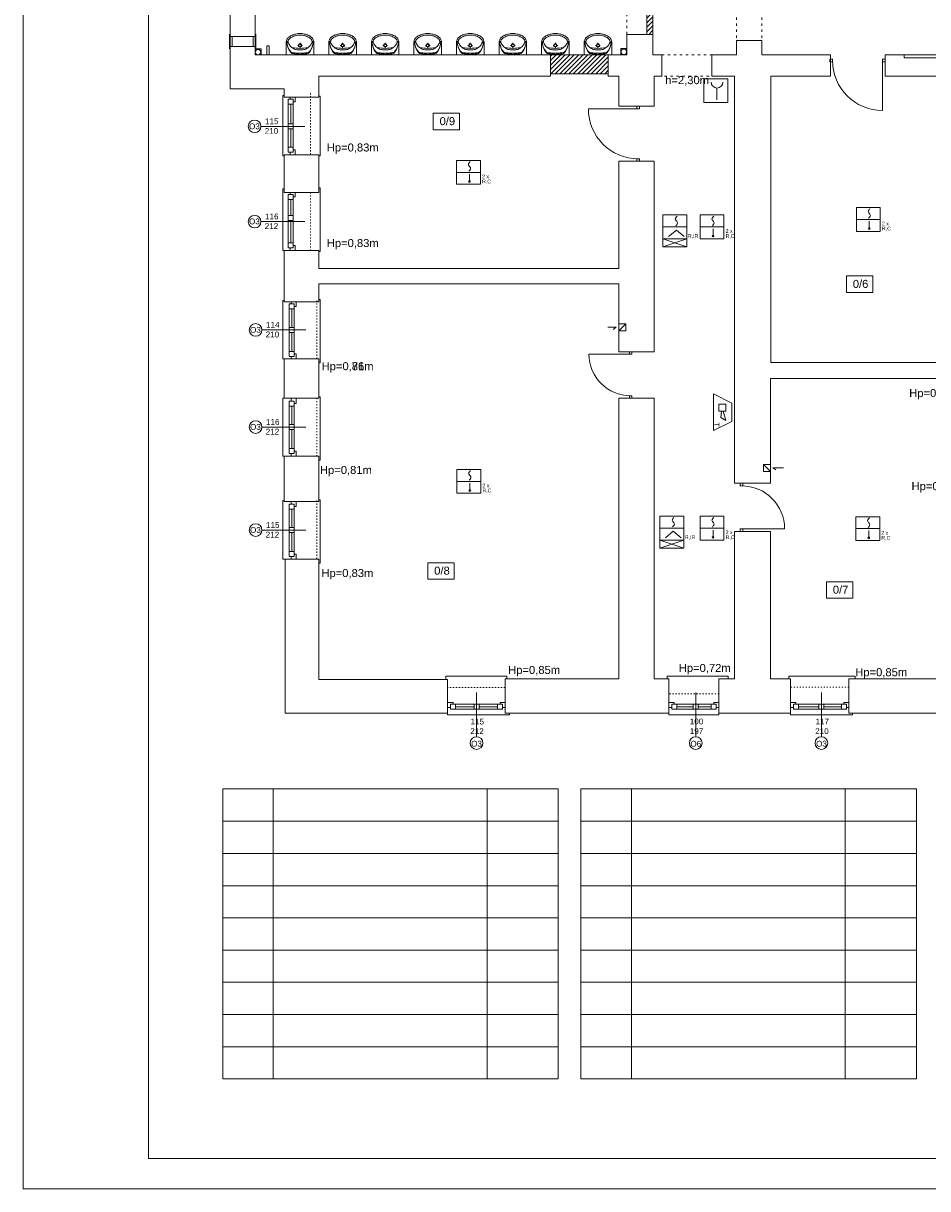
# Model space of a CAD drawing. Header units: centimetres. Extents: x 74437 to 92332, y -37016 to -3432.
# Tile 4 of 68: x 74456 to 76262, y -32452 to -30123. Entities that reach past the tile are written whole.
import ezdxf

# ---------------------------------------------------------------- set-up
doc = ezdxf.new("R2010")
doc.units = ezdxf.units.CM
doc.header["$LTSCALE"] = 0.02
doc.linetypes.add('ACAD_ISO03W100', pattern=[30, 12, -18])
doc.layers.get('0').update_dxf_attribs({"color": 8, "lineweight": 13})
for name, color, linetype, lineweight in [('02_rzuty_podstawowe linie', 8, 'Continuous', 13), ('_pk_tabelka', 7, 'Continuous', 15), ('koncepcja', 8, 'Continuous', 13), ('koncepcja linie przekrojowe', 8, 'Continuous', 13), ('Linia SSP', 7, 'Continuous', 35), ('LINIE PRZEKROJOWE', 8, 'Continuous', 13), ('OPISY', 8, 'Continuous', 13), ('stolarka', 8, 'Continuous', 13), ('WIDOK', 8, 'Continuous', 13), ('WYPOSAZENIE', 8, 'Continuous', 13)]:
    doc.layers.add(name, color=color, linetype=linetype, lineweight=lineweight)
doc.styles.get("Standard").update_dxf_attribs({"font": 'arial.ttf', "height": 12})
pattern_1 = [(45, (-5798.748, -5798.748), (-4.49012806, 4.49012806), [])]

# ---------------------------------------------------------------- blocks, each defined once
blk = doc.blocks.new('*U4')
at = {"layer": 'stolarka', "transparency": 33554684}
blk.add_lwpolyline([(5, 0), (5, 95)], dxfattribs=at)
for points in [[(0, 2.5), (0, -2.5), (5, -2.5), (5, 2.5)], [(100, -2.5), (105, -2.5), (105, 2.5), (100, 2.5)]]:
    blk.add_lwpolyline(points, close=True, dxfattribs=at)
blk.add_arc((5, 0), 95, 0, 90, dxfattribs=at)
blk = doc.blocks.new('*U3')
at = {"layer": 'stolarka', "transparency": 33554684}
blk.add_lwpolyline([(5, 0), (5, 95)], dxfattribs=at)
for points in [[(0, 2.5), (0, -2.5), (5, -2.5), (5, 2.5)], [(100, -2.5), (105, -2.5), (105, 2.5), (100, 2.5)]]:
    blk.add_lwpolyline(points, close=True, dxfattribs=at)
blk.add_arc((5, 0), 95, 0, 90, dxfattribs=at)
blk = doc.blocks.new('*U7')
at = {"layer": 'stolarka', "transparency": 33554684}
blk.add_lwpolyline([(5, 0), (5, 80)], dxfattribs=at)
for points in [[(0, 2.5), (0, -2.5), (5, -2.5), (5, 2.5)], [(85, -2.5), (90, -2.5), (90, 2.5), (85, 2.5)]]:
    blk.add_lwpolyline(points, close=True, dxfattribs=at)
blk.add_arc((5, 0), 80, 0, 90, dxfattribs=at)
blk = doc.blocks.new('umywalka 55')
at = {"layer": 'WYPOSAZENIE'}
for p, q in [((81113.6, -24341.6), (81113.6, -24317.8)), ((81136.4, -24322.5), (81139.4, -24322.5)), ((81141.1, -24320.7), (81141.1, -24317.7)), ((81141.1, -24327.2), (81141.1, -24324.2)), ((81142.8, -24322.5), (81145.7, -24322.5)), ((81168.6, -24341.6), (81168.6, -24317.8))]:
    blk.add_line(p, q, dxfattribs=at)
for points in [[(81118.8, -24306), (81117.6, -24307.1), (81116.5, -24308.4), (81115.6, -24309.7), (81114.8, -24311.2), (81114.2, -24312.8), (81113.8, -24314.4), (81113.6, -24316.1), (81113.6, -24317.8)], [(81119.8, -24309.3), (81119.1, -24310), (81118.5, -24310.8), (81118, -24311.6), (81117.6, -24312.5), (81117.3, -24313.4), (81117, -24314.3), (81116.9, -24315.3), (81117, -24316.3)], [(81122.4, -24303.5), (81122, -24303.8), (81121.5, -24304.1), (81121, -24304.4), (81120.6, -24304.7), (81120.1, -24305), (81119.7, -24305.3), (81119.2, -24305.6), (81118.8, -24306)], [(81133.5, -24302.9), (81131.6, -24303.3), (81129.8, -24303.8), (81128, -24304.4), (81126.2, -24305.2), (81124.5, -24306.1), (81122.9, -24307), (81121.3, -24308.1), (81119.8, -24309.3)], [(81139.1, -24298.9), (81137, -24299.1), (81134.8, -24299.4), (81132.7, -24299.9), (81130.6, -24300.4), (81128.5, -24301), (81126.4, -24301.8), (81124.4, -24302.6), (81122.4, -24303.5)], [(81148.6, -24302.9), (81146.8, -24302.5), (81144.9, -24302.2), (81143, -24302), (81141.1, -24302), (81139.2, -24302), (81137.3, -24302.2), (81135.4, -24302.5), (81133.5, -24302.9)], [(81139.1, -24298.9), (81143, -24298.9)], [(81159.7, -24303.5), (81157.7, -24302.6), (81155.7, -24301.8), (81153.7, -24301), (81151.6, -24300.4), (81149.5, -24299.9), (81147.3, -24299.4), (81145.2, -24299.1), (81143, -24298.9)], [(81162.3, -24309.3), (81160.8, -24308.1), (81159.3, -24307), (81157.6, -24306.1), (81155.9, -24305.2), (81154.1, -24304.4), (81152.3, -24303.8), (81150.5, -24303.3), (81148.6, -24302.9)], [(81163.3, -24306), (81162.9, -24305.6), (81162.5, -24305.3), (81162, -24305), (81161.6, -24304.7), (81161.1, -24304.4), (81160.7, -24304.1), (81160.2, -24303.8), (81159.7, -24303.5)], [(81165.2, -24316.3), (81165.2, -24315.3), (81165.1, -24314.3), (81164.9, -24313.4), (81164.6, -24312.5), (81164.2, -24311.6), (81163.6, -24310.8), (81163, -24310), (81162.3, -24309.3)], [(81168.6, -24317.8), (81168.5, -24316.1), (81168.3, -24314.4), (81167.9, -24312.8), (81167.3, -24311.2), (81166.6, -24309.7), (81165.6, -24308.4), (81164.6, -24307.1), (81163.3, -24306)], [(81115, -24314.1), (81115.1, -24317.2), (81115.4, -24320.3), (81116, -24323.3), (81116.9, -24326.3), (81118, -24329.2), (81119.4, -24332), (81121, -24334.6), (81122.8, -24337.1)], [(81115, -24314.1), (81115.1, -24317), (81115.4, -24319.9), (81116.1, -24322.8), (81116.9, -24325.6), (81118, -24328.2), (81119.4, -24330.8), (81121, -24333.3), (81122.8, -24335.5)], [(81117, -24316.3), (81117.7, -24318.1), (81118.6, -24319.8), (81119.7, -24321.4), (81120.8, -24323), (81122.1, -24324.5), (81123.4, -24325.8), (81124.9, -24327), (81126.5, -24328.2)], [(81122.8, -24335.5), (81123, -24335.8), (81123.3, -24336.1), (81123.7, -24336.4), (81124, -24336.6), (81124.4, -24336.8), (81124.8, -24336.9), (81125.2, -24337), (81125.6, -24337.1)], [(81125.7, -24327.3), (81129.5, -24327.8), (81133.4, -24328.2), (81137.2, -24328.4), (81141.1, -24328.5), (81144.9, -24328.4), (81148.8, -24328.2), (81152.6, -24327.8), (81156.5, -24327.3)], [(81126.5, -24328.2), (81128.1, -24329.1), (81129.9, -24329.9), (81131.7, -24330.6), (81133.5, -24331.1), (81135.4, -24331.5), (81137.3, -24331.7), (81139.2, -24331.8), (81141.1, -24331.7)], [(81141.1, -24331.7), (81143, -24331.8), (81144.9, -24331.7), (81146.8, -24331.5), (81148.6, -24331.1), (81150.5, -24330.6), (81152.3, -24329.9), (81154, -24329.1), (81155.7, -24328.2)], [(81155.7, -24328.2), (81157.2, -24327), (81158.7, -24325.8), (81160.1, -24324.5), (81161.3, -24323), (81162.5, -24321.4), (81163.5, -24319.8), (81164.4, -24318.1), (81165.2, -24316.3)], [(81156.6, -24337.1), (81157, -24337), (81157.3, -24336.9), (81157.7, -24336.8), (81158.1, -24336.6), (81158.4, -24336.4), (81158.8, -24336.1), (81159.1, -24335.9), (81159.4, -24335.6)], [(81159.3, -24337.1), (81161.1, -24334.6), (81162.7, -24332), (81164.1, -24329.2), (81165.2, -24326.3), (81166.1, -24323.4), (81166.7, -24320.3), (81167.1, -24317.2), (81167.2, -24314.1)], [(81159.4, -24335.6), (81161.2, -24333.3), (81162.7, -24330.9), (81164.1, -24328.3), (81165.2, -24325.6), (81166.1, -24322.8), (81166.7, -24319.9), (81167.1, -24317), (81167.2, -24314.1)], [(81122.8, -24337.1), (81123, -24337.4), (81123.3, -24337.7), (81123.6, -24337.9), (81123.9, -24338.1), (81124.3, -24338.3), (81124.6, -24338.5), (81125, -24338.6), (81125.3, -24338.7)], [(81125.3, -24338.7), (81127.3, -24339.1), (81129.2, -24339.5), (81131.2, -24339.8), (81133.2, -24340.1), (81135.1, -24340.2), (81137.1, -24340.4), (81139.1, -24340.4), (81141.1, -24340.5)], [(81125.6, -24337.1), (81127.5, -24337.4), (81129.4, -24337.6), (81131.4, -24337.8), (81133.3, -24337.9), (81135.2, -24338.1), (81137.2, -24338.1), (81139.1, -24338.2), (81141.1, -24338.2)], [(81141, -24338.2), (81143, -24338.2), (81144.9, -24338.2), (81146.9, -24338.1), (81148.8, -24337.9), (81150.8, -24337.8), (81152.7, -24337.6), (81154.6, -24337.4), (81156.6, -24337.1)], [(81141, -24340.5), (81143, -24340.4), (81145, -24340.4), (81147, -24340.3), (81149, -24340.1), (81150.9, -24339.8), (81152.9, -24339.5), (81154.8, -24339.2), (81156.8, -24338.7)], [(81156.8, -24338.7), (81157.2, -24338.6), (81157.5, -24338.5), (81157.9, -24338.3), (81158.2, -24338.2), (81158.5, -24337.9), (81158.8, -24337.7), (81159.1, -24337.4), (81159.3, -24337.1)]]:
    blk.add_lwpolyline(points, dxfattribs=at)
for points in [[(81141.1, -24326.1), (81143.6, -24325.1), (81144.6, -24322.5), (81143.6, -24319.9), (81141.1, -24318.8), (81138.6, -24319.9), (81137.5, -24322.5), (81138.6, -24325.1)], [(81141.1, -24325.1), (81142.9, -24324.3), (81143.6, -24322.5), (81142.9, -24320.6), (81141.1, -24319.9), (81139.3, -24320.6), (81138.5, -24322.5), (81139.3, -24324.3)]]:
    blk.add_lwpolyline(points, close=True, dxfattribs=at)

msp = doc.modelspace()

# ---------------------------------------------------------------- hatches: boundary and pattern name
at = {"layer": 'koncepcja'}
h = msp.add_hatch(dxfattribs=at)
h.set_pattern_fill('ANSI31', color=256, scale=2)
h.set_pattern_definition(pattern_1)
h.paths.add_polyline_path([(75701, -30080.8), (75713, -30080.8), (75713, -30145.5), (75701, -30145.5)])
h.paths.add_polyline_path([(75701, -29888.5), (75713, -29888.5), (75713, -29966.6), (75701, -29966.6)])
h = msp.add_hatch(dxfattribs=at)
h.set_pattern_fill('ANSI31', color=256, scale=2)
h.set_pattern_definition(pattern_1)
h.paths.add_polyline_path([(75508.8, -30186.5), (75624, -30186.5), (75624, -30224.2), (75508.8, -30224.2)])
at = {"layer": 'Linia SSP', "lineweight": 5}
for points in [[(75348.6, -30439.5, 1), (75345.1, -30439.5, 1)], [(75835.1, -30548.5, 1), (75831.6, -30548.5, 1)], [(76147.2, -30533.5, 1), (76143.8, -30533.5, 1)], [(75349.2, -31057, 1), (75345.8, -31057, 1)], [(75835.1, -31150.5, 1), (75831.6, -31150.5, 1)], [(76146.1, -31151.5, 1), (76142.6, -31151.5, 1)]]:
    msp.add_hatch(color=256, dxfattribs=at).paths.add_polyline_path(points)

# ---------------------------------------------------------------- linework, layer by layer
at = {"extrusion": (0, 0, -1)}
for p, q in [((74867.5, -30174.2), (74867.5, -30145.2)), ((74873, -30169.7), (74873, -30149.7)), ((74914.9, -30169.7), (74914.9, -30149.7)), ((74920.4, -30174.2), (74920.4, -30145.2))]:
    msp.add_line(p, q, dxfattribs=at)
for points in [[(74869, -30169.7), (74918.9, -30169.7), (74918.9, -30149.7), (74869, -30149.7)], [(75661, -30173.6), (75649.1, -30173.6), (75649.1, -30186.4), (75661, -30186.5)]]:
    msp.add_lwpolyline(points, close=True)
for points in [[(74930.7, -30186.6), (74930.7, -30186.6), (74930.7, -30174.5), (74918.9, -30174.5)], [(75422.9, -30186.5), (75422.9, -30186.6)], [(74977, -30388), (74974, -30388), (74974, -30267.9), (74977, -30267.9)], [(75046, -30388.2), (75048.9, -30388.2), (75048.9, -30268.7), (75048.9, -30268.7), (75046, -30268.7)], [(74977, -30577.7), (74974, -30577.7), (74974, -30454.2), (74977, -30454.2)], [(75046, -30579.2), (75048.9, -30579.2), (75048.9, -30452.5), (75048.9, -30452.4), (75046, -30452.4)], [(74977, -30794.2), (74974, -30794.2), (74974, -30677.2), (74977, -30677.2)], [(75046, -30802.2), (75048.9, -30802.2), (75048.9, -30675.6), (75048.9, -30675.5), (75046, -30675.5)], [(75623.4, -30730.6), (75640, -30730.6), (75633.6, -30735.4)], [(74977, -30988.2), (74974, -30988.2), (74974, -30872.2), (74977, -30872.2)], [(75046, -30996.2), (75048.9, -30996.2), (75048.9, -30869.6), (75048.9, -30869.5), (75046, -30869.5)], [(75974.2, -31011.7), (75953, -31011.7), (75958.9, -31015.4)], [(74979, -31194.2), (74974, -31194.2), (74974, -31077.2), (74977, -31077.2)], [(75046, -31202.2), (75048.9, -31202.2), (75048.9, -31075.6), (75048.9, -31075.5), (75046, -31075.5)], [(75427.1, -31433.2), (75421.7, -31433.2), (75421.7, -31428.2), (75305.4, -31428.2), (75299.6, -31428.2), (75299.6, -31434.5)], [(75869, -31433.2), (75863.6, -31433.2), (75863.6, -31428.2), (75747.4, -31428.2), (75741.5, -31428.2), (75741.5, -31433.2)], [(76111.9, -31433.2), (76116.9, -31433.2), (76116.9, -31428.2), (75990.3, -31428.2), (75984.5, -31428.2), (75984.5, -31433.2)], [(75427.1, -31502.2), (75427.1, -31505.2), (75303.1, -31505.2), (75303.1, -31502.2)], [(75845.1, -31502.2), (75845.1, -31505.2), (75745, -31505.2), (75745, -31502.2)], [(76111.9, -31502.2), (76111.9, -31505.2), (75987.9, -31505.2), (75987.9, -31502.2)]]:
    msp.add_lwpolyline(points)
msp.add_circle((75655.2, -30180.4), 5.5)
at = {"layer": '02_rzuty_podstawowe linie'}
for points in [[(74854, -32232.9), (74854, -31653.5)], [(74854, -31653.5), (75524.3, -31653.5)], [(74955, -31653.5), (74955, -32232.9)], [(75382.2, -31653.5), (75382.2, -32232.9)], [(75524.3, -31653.5), (75524.3, -32232.9)], [(75569.3, -31653.5), (76239.6, -31653.5)], [(75569.3, -32232.9), (75569.3, -31653.5)], [(75670.3, -31653.5), (75670.3, -32232.9)], [(76097.5, -31653.5), (76097.5, -32232.9)], [(76239.6, -31653.5), (76239.6, -32232.9)], [(74854, -31717.9), (75524.3, -31717.9)], [(75569.3, -31717.9), (76239.6, -31717.9)], [(74854, -31782.3), (75524.3, -31782.3)], [(75569.3, -31782.3), (76239.6, -31782.3)], [(74854, -31846.7), (75524.3, -31846.7)], [(75569.3, -31846.7), (76239.6, -31846.7)], [(74854, -31911), (75524.3, -31911)], [(75569.3, -31911), (76239.6, -31911)], [(74854, -31975.4), (75524.3, -31975.4)], [(75569.3, -31975.4), (76239.6, -31975.4)], [(74854, -32039.8), (75524.3, -32039.8)], [(75569.3, -32039.8), (76239.6, -32039.8)], [(74854, -32104.2), (75524.3, -32104.2)], [(75569.3, -32104.2), (76239.6, -32104.2)], [(74854, -32168.6), (75524.3, -32168.6)], [(75569.3, -32168.6), (76239.6, -32168.6)], [(74854, -32232.9), (75524.3, -32232.9)], [(75569.3, -32232.9), (76239.6, -32232.9)]]:
    msp.add_lwpolyline(points, dxfattribs=at)
at = {"layer": '_pk_tabelka', "color": 7, "ltscale": 3}
for p, q in [((74455.7, -28252.2), (74455.7, -32452.2)), ((74705.7, -28312.2), (74705.7, -32392.2)), ((82805.7, -32392.2), (74705.7, -32392.2)), ((82865.7, -32452.2), (74455.7, -32452.2))]:
    msp.add_line(p, q, dxfattribs=at)
at = {"layer": 'koncepcja linie przekrojowe'}
for points in [[(75701, -30080.8), (75713, -30080.8), (75713, -30145.5), (75701, -30145.5)], [(75508.8, -30186.5), (75624, -30186.5), (75624, -30224.2), (75508.8, -30224.2)]]:
    msp.add_lwpolyline(points, close=True, dxfattribs=at)
at = {"layer": 'Linia SSP', "lineweight": 5}
for p, q in [((75841.2, -30252.7), (75841.2, -30276.1)), ((75320.9, -30421.2), (75368.7, -30421.2)), ((75346.8, -30425), (75346.8, -30439.5)), ((75733.3, -30530.2), (75781, -30530.2)), ((75807.4, -30530.2), (75855.2, -30530.2)), ((76119.6, -30515.2), (76167.4, -30515.2)), ((76145.5, -30519), (76145.5, -30533.5)), ((75733.3, -30570.3), (75781, -30554.1)), ((75733.3, -30554.1), (75781, -30570.3)), ((75760.1, -30536.5), (75744.2, -30549.6)), ((75776, -30549.6), (75760.1, -30536.5)), ((75833.3, -30534), (75833.3, -30548.5)), ((75834.3, -30937.3), (75834.3, -30863.8)), ((75834.3, -30863.8), (75871, -30882.2)), ((75844.9, -30884.8), (75858.7, -30884.8)), ((75844.9, -30898.6), (75844.9, -30884.8)), ((75858.7, -30898.6), (75844.9, -30898.6)), ((75848.8, -30911), (75850.1, -30898.6)), ((75853.6, -30898.6), (75858.7, -30917.4)), ((75858.7, -30884.8), (75858.7, -30898.6)), ((75871, -30882.2), (75871, -30918.9)), ((75834.3, -30937.3), (75871, -30918.9)), ((75858.7, -30917.4), (75848.8, -30911)), ((75321.6, -31038.7), (75369.4, -31038.7)), ((75347.5, -31042.5), (75347.5, -31057)), ((75727.2, -31132.2), (75774.9, -31132.2)), ((75807.4, -31132.2), (75855.2, -31132.2)), ((75833.3, -31136), (75833.3, -31150.5)), ((76118.4, -31133.2), (76166.2, -31133.2)), ((75727.2, -31172.3), (75774.9, -31156.1)), ((75727.2, -31156.1), (75774.9, -31172.3)), ((75754, -31138.5), (75738.2, -31151.6)), ((75769.9, -31151.6), (75754, -31138.5)), ((76144.3, -31137), (76144.3, -31151.5))]:
    msp.add_line(p, q, dxfattribs=at)
at = {"layer": 'Linia SSP', "linetype": 'Continuous', "lineweight": 5}
for p, q in [((75344.6, -30405.3), (75345, -30403.7)), ((75345, -30406.9), (75344.6, -30405.3)), ((75345, -30403.7), (75346.2, -30401.9)), ((75345.9, -30408.2), (75345, -30406.9)), ((75346.2, -30408.6), (75345.9, -30408.2)), ((75346.2, -30401.9), (75348.1, -30399.7)), ((75346.8, -30409.3), (75346.2, -30408.6)), ((75346.8, -30409.3), (75347.4, -30410)), ((75347.4, -30410), (75347.7, -30410.5)), ((75347.7, -30410.5), (75348.6, -30411.8)), ((75348.6, -30411.8), (75349, -30413.4)), ((75349, -30413.4), (75348.6, -30415)), ((75347.4, -30416.8), (75345.5, -30419)), ((75348.6, -30415), (75347.4, -30416.8)), ((76143.3, -30499.3), (76143.7, -30497.7)), ((76143.7, -30500.9), (76143.3, -30499.3)), ((76143.7, -30497.7), (76144.9, -30495.9)), ((76144.6, -30502.2), (76143.7, -30500.9)), ((76144.9, -30502.7), (76144.6, -30502.2)), ((76144.9, -30495.9), (76146.8, -30493.7)), ((76145.5, -30503.3), (76144.9, -30502.7)), ((76145.5, -30503.3), (76146.1, -30504)), ((76146.1, -30504), (76146.4, -30504.5)), ((76146.4, -30504.5), (76147.3, -30505.8)), ((76147.3, -30505.8), (76147.7, -30507.4)), ((76147.7, -30507.4), (76147.3, -30509)), ((75757.9, -30514.2), (75758.3, -30512.6)), ((75758.3, -30515.8), (75757.9, -30514.2)), ((75758.3, -30512.6), (75759.5, -30510.8)), ((75759.2, -30517.1), (75758.3, -30515.8)), ((75760.7, -30525.8), (75758.8, -30527.9)), ((75759.5, -30517.6), (75759.2, -30517.1)), ((75759.5, -30510.8), (75761.4, -30508.6)), ((75760.1, -30518.3), (75759.5, -30517.6)), ((75760.1, -30518.3), (75760.7, -30519)), ((75760.7, -30519), (75761, -30519.4)), ((75761.9, -30524), (75760.7, -30525.8)), ((75761, -30519.4), (75761.9, -30520.8)), ((75761.9, -30520.8), (75762.3, -30522.4)), ((75762.3, -30522.4), (75761.9, -30524)), ((75831.1, -30514.3), (75831.5, -30512.7)), ((75831.5, -30515.9), (75831.1, -30514.3)), ((75831.5, -30512.7), (75832.7, -30510.9)), ((75832.4, -30517.2), (75831.5, -30515.9)), ((75833.9, -30525.8), (75832, -30528)), ((75832.7, -30517.7), (75832.4, -30517.2)), ((75832.7, -30510.9), (75834.6, -30508.7)), ((75833.3, -30518.3), (75832.7, -30517.7)), ((75833.3, -30518.3), (75833.9, -30519)), ((75833.9, -30519), (75834.2, -30519.5)), ((75835.1, -30524), (75833.9, -30525.8)), ((75834.2, -30519.5), (75835.1, -30520.8)), ((75835.1, -30520.8), (75835.5, -30522.4)), ((75835.5, -30522.4), (75835.1, -30524)), ((76146.1, -30510.8), (76144.1, -30513)), ((76147.3, -30509), (76146.1, -30510.8)), ((75345.7, -31021.2), (75346.9, -31019.4)), ((75346.9, -31019.4), (75348.8, -31017.2)), ((75345.3, -31022.8), (75345.7, -31021.2)), ((75345.7, -31024.4), (75345.3, -31022.8)), ((75346.6, -31025.7), (75345.7, -31024.4)), ((75348.1, -31034.3), (75346.1, -31036.5)), ((75346.9, -31026.2), (75346.6, -31025.7)), ((75347.5, -31026.8), (75346.9, -31026.2)), ((75347.5, -31026.8), (75348.1, -31027.5)), ((75348.1, -31027.5), (75348.4, -31028)), ((75349.3, -31032.5), (75348.1, -31034.3)), ((75348.4, -31028), (75349.3, -31029.3)), ((75349.3, -31029.3), (75349.7, -31030.9)), ((75349.7, -31030.9), (75349.3, -31032.5)), ((75752.2, -31114.6), (75753.4, -31112.8)), ((75753.4, -31112.8), (75755.3, -31110.6)), ((75831.5, -31114.7), (75832.7, -31112.9)), ((75832.7, -31112.9), (75834.6, -31110.7)), ((76143.7, -31113.9), (76145.6, -31111.7)), ((75751.8, -31116.2), (75752.2, -31114.6)), ((75752.2, -31117.8), (75751.8, -31116.2)), ((75753.1, -31119.1), (75752.2, -31117.8)), ((75754.6, -31127.8), (75752.7, -31129.9)), ((75753.4, -31119.6), (75753.1, -31119.1)), ((75754, -31120.3), (75753.4, -31119.6)), ((75754, -31120.3), (75754.6, -31121)), ((75754.6, -31121), (75754.9, -31121.4)), ((75755.8, -31126), (75754.6, -31127.8)), ((75754.9, -31121.4), (75755.8, -31122.8)), ((75755.8, -31122.8), (75756.2, -31124.4)), ((75756.2, -31124.4), (75755.8, -31126)), ((75831.1, -31116.3), (75831.5, -31114.7)), ((75831.5, -31117.9), (75831.1, -31116.3)), ((75832.4, -31119.2), (75831.5, -31117.9)), ((75833.9, -31127.8), (75832, -31130)), ((75832.7, -31119.7), (75832.4, -31119.2)), ((75833.3, -31120.3), (75832.7, -31119.7)), ((75833.3, -31120.3), (75833.9, -31121)), ((75833.9, -31121), (75834.2, -31121.5)), ((75835.1, -31126), (75833.9, -31127.8)), ((75834.2, -31121.5), (75835.1, -31122.8)), ((75835.1, -31122.8), (75835.5, -31124.4)), ((75835.5, -31124.4), (75835.1, -31126)), ((76142.1, -31117.3), (76142.5, -31115.7)), ((76142.5, -31118.9), (76142.1, -31117.3)), ((76142.5, -31115.7), (76143.7, -31113.9)), ((76143.4, -31120.2), (76142.5, -31118.9)), ((76144.9, -31128.8), (76143, -31131)), ((76143.7, -31120.6), (76143.4, -31120.2)), ((76144.3, -31121.3), (76143.7, -31120.6)), ((76144.3, -31121.3), (76144.9, -31122)), ((76144.9, -31122), (76145.2, -31122.5)), ((76146.1, -31127), (76144.9, -31128.8)), ((76145.2, -31122.5), (76146.1, -31123.8)), ((76146.1, -31123.8), (76146.5, -31125.4)), ((76146.5, -31125.4), (76146.1, -31127))]:
    msp.add_line(p, q, dxfattribs=at)
at = {"layer": 'Linia SSP', "lineweight": 5}
for points in [[(75815.1, -30234.2), (75862.8, -30234.2), (75862.8, -30281.9), (75815.1, -30281.9)], [(75320.9, -30397.3), (75368.7, -30397.3), (75368.7, -30445.1), (75320.9, -30445.1)], [(75733.3, -30506.3), (75781, -30506.3), (75781, -30554.1), (75733.3, -30554.1)], [(75807.4, -30506.3), (75855.2, -30506.3), (75855.2, -30554.1), (75807.4, -30554.1)], [(76119.6, -30491.3), (76167.4, -30491.3), (76167.4, -30539.1), (76119.6, -30539.1)], [(75733.3, -30570.3), (75733.3, -30554.1), (75781, -30554.1), (75781, -30570.3)], [(75321.6, -31014.8), (75369.4, -31014.8), (75369.4, -31062.6), (75321.6, -31062.6)], [(75727.2, -31108.3), (75774.9, -31108.3), (75774.9, -31156.1), (75727.2, -31156.1)], [(75807.4, -31108.3), (75855.2, -31108.3), (75855.2, -31156.1), (75807.4, -31156.1)], [(76118.4, -31109.3), (76166.2, -31109.3), (76166.2, -31157.1), (76118.4, -31157.1)], [(75727.2, -31172.3), (75727.2, -31156.1), (75774.9, -31156.1), (75774.9, -31172.3)]]:
    msp.add_lwpolyline(points, close=True, dxfattribs=at)
for centre in [(75346.8, -30439.5), (75833.3, -30548.5), (76145.5, -30533.5), (75347.5, -31057), (75833.3, -31150.5), (76144.3, -31151.5)]:
    msp.add_circle(centre, 1.75, dxfattribs=at)
msp.add_arc((75841.2, -30241), 11.7, 180, 0, dxfattribs=at)
at = {"layer": 'LINIE PRZEKROJOWE'}
for points in [[(74918.9, -30162.6), (74918.9, -30090.6), (74869, -30090.6)], [(74918.9, -30090.6), (74869, -30090.6), (74869, -30191.9)], [(74869, -30131.6), (74869, -30254.2), (74977, -30254.2)], [(75713, -30163.9), (75713, -30145.5), (75661, -30145.5), (75661, -30186.5), (75636.9, -30186.5)], [(75713, -30145.5), (75713, -30186.5)], [(75931.1, -30186.5), (75931.1, -30186.5), (75931.1, -30157.5), (75880.1, -30157.5), (75880.1, -30186.5)], [(74918.9, -30162.6), (74918.9, -30186.6), (74952.9, -30186.6)], [(75422.9, -30186.5), (74952.9, -30186.6)], [(75422.9, -30186.5), (75422.9, -30186.6), (75422.9, -30186.6)], [(75422.9, -30186.5), (75451.9, -30186.5)], [(75500.9, -30186.5), (75451.9, -30186.5)], [(75500.9, -30186.5), (75508.8, -30186.5), (75508.8, -30229.2)], [(75661, -30186.5), (75624, -30186.5), (75624, -30229.2)], [(75713, -30186.5), (75731, -30186.5), (75731, -30229.2), (75716, -30229.2)], [(75880.1, -30186.5), (75831, -30186.5), (75831, -30229.2), (75876, -30229.2)], [(75880.1, -30186.5), (75861, -30186.5)], [(76067.9, -30186.5), (75931.1, -30186.5)], [(76067.9, -30186.5), (76067.9, -30229.2)], [(76214.9, -30186.5), (76176.9, -30186.5), (76176.9, -30229.2)], [(76176.9, -30186.5), (76176.9, -30229.2)], [(76176.9, -30186.5), (76214.9, -30186.5), (76214.9, -30192.5), (76399.9, -30192.5), (76399.9, -30186.5), (76438.9, -30186.5), (76438.9, -30192.5), (76624.9, -30192.5), (76624.9, -30186.5)], [(75046, -30245.2), (75046, -30271.2), (74977, -30271.2)], [(75508.8, -30229.2), (75046, -30229.2), (75046, -30263.2)], [(75645, -30229.2), (75645, -30229.2), (75624, -30229.2)], [(75645, -30229.2), (75645, -30289.2)], [(75716, -30229.2), (75716, -30286.5)], [(75716, -30250.1), (75716, -30289.2)], [(75861, -30229.2), (75876, -30229.2)], [(75876, -31042.2), (75876, -30229.2)], [(76067.9, -30229.2), (75949, -30229.2)], [(76067.9, -30229.2), (75949, -30229.2), (75949, -30801.2)], [(76176.9, -30229.2), (76338, -30229.2), (76338, -30627.2)], [(76338, -30627.2), (76338, -30229.2), (76176.9, -30229.2)], [(74977, -30254.2), (74977, -30254.2), (74977, -30271.2)], [(75716, -30289.2), (75645, -30289.2)], [(75645, -30399.2), (75716, -30399.2)], [(75716, -30399.2), (75716, -30780.2), (75645, -30780.2)], [(75645, -30399.2), (75645, -30613.2)], [(74977, -30577.2), (74977, -30680.2)], [(75046, -30577.2), (74977, -30577.2)], [(75046, -30577.2), (75046, -30613.2), (75645, -30613.2)], [(75046, -30577.2), (75046, -30613.2)], [(75645, -30780.2), (75645, -30644.2), (75046, -30644.2), (75046, -30680.2)], [(75046, -30680.2), (74977, -30680.2)], [(75645, -30723.8), (75659, -30723.8), (75659, -30737.8), (75645, -30737.8)], [(75659, -30723.8), (75645, -30737.8)], [(75949, -30801.2), (76338, -30801.2), (76338, -30747.2)], [(74977, -30794.2), (74977, -30872.2)], [(75046, -30872.2), (75046, -30794.2), (74977, -30794.2)], [(75046, -30794.2), (75046, -30872.2)], [(75948, -31042.2), (75948, -30833.2), (76338, -30833.2)], [(75046, -30872.2), (74977, -30872.2)], [(75716, -30872.2), (75645, -30872.2)], [(75645, -30872.2), (75645, -31433.2)], [(75645, -30872.2), (75716, -30872.2)], [(75716, -30872.2), (75716, -31433.2)], [(74977, -30988.2), (74977, -31079.2)], [(75046, -31079.2), (75046, -30988.2), (74977, -30988.2)], [(75046, -30988.2), (75046, -31079.2)], [(75948, -31004.8), (75934, -31004.8), (75934, -31018.8), (75948, -31018.8)], [(75934, -31004.8), (75948, -31018.8)], [(75948, -31042.2), (75876, -31042.2)], [(75046, -31079.2), (74977, -31079.2)], [(75876, -31433.2), (75876, -31139.2)], [(75948, -31433.2), (75948, -31139.2), (75876, -31139.2)], [(75987.9, -31433.2), (75948, -31433.2), (75948, -31139.2)], [(74979, -31194.2), (74979, -31502.2)], [(75046, -31434.5), (75046, -31194.2), (74979, -31194.2)], [(76407, -31187.2), (76407, -31502.2), (76104.9, -31502.2)], [(76111.9, -31433.2), (76338, -31433.2), (76338, -31187.2)], [(76338, -31187.2), (76338, -31433.2), (76111.9, -31433.2)], [(76338, -31187.2), (76338, -31433.2), (76114.4, -31433.2)], [(75046, -31434.5), (75303.1, -31434.5), (75303.1, -31502.2)], [(75418.1, -31433.2), (75645, -31433.2)], [(75418.1, -31433.2), (75418.1, -31502.2)], [(75745, -31433.2), (75716, -31433.2)], [(75745, -31433.2), (75745, -31502.2)], [(75876, -31433.2), (75845, -31433.2)], [(75876, -31433.2), (75845, -31433.2), (75845, -31502.2)], [(75987.9, -31433.2), (75948, -31433.2)], [(75987.9, -31433.2), (75987.9, -31502.2)], [(76331, -31433.2), (76104.9, -31433.2), (76104.9, -31502.2)], [(76338, -31433.2), (76111.9, -31433.2)], [(75303.1, -31502.2), (74979, -31502.2)], [(75745, -31502.2), (75418.1, -31502.2)], [(75987.9, -31502.2), (75845, -31502.2)]]:
    msp.add_lwpolyline(points, dxfattribs=at)
msp.add_lwpolyline([(74977, -30461.2), (75046, -30461.2), (75046, -30386.2), (74977, -30386.2)], close=True, dxfattribs=at)
msp.add_circle((74924.5, -30180.9), 5.5, dxfattribs=at)
at = {"layer": 'OPISY'}
for points in [[(75274.4, -30303), (75327.2, -30303), (75327.2, -30336), (75274.4, -30336)], [(76099.8, -30628.3), (76152.5, -30628.3), (76152.5, -30661.2), (76099.8, -30661.2)], [(75263.7, -31201.3), (75316.5, -31201.3), (75316.5, -31234.3), (75263.7, -31234.3)], [(76059.8, -31239.3), (76112.6, -31239.3), (76112.6, -31272.3), (76059.8, -31272.3)]]:
    msp.add_lwpolyline(points, close=True, dxfattribs=at)
for points in [[(74930.2, -30329.5), (75018.3, -30329.5)], [(74930.2, -30519.5), (75018.3, -30519.5)], [(74932.2, -30736.2), (75020.3, -30736.2)], [(74932.2, -30930.2), (75020.3, -30930.2)], [(74932.2, -31136.2), (75020.3, -31136.2)], [(75360.9, -31549), (75360.9, -31460.9)], [(75798.8, -31549), (75798.8, -31460.9)], [(76049.9, -31549), (76049.9, -31460.9)]]:
    msp.add_lwpolyline(points, dxfattribs=at)
for centre in [(74917.5, -30329.5), (74917.5, -30519.5), (74919.5, -30736.2), (74919.5, -30930.2), (74919.5, -31136.2), (75360.9, -31561.7), (75798.8, -31561.7), (76049.9, -31561.7)]:
    msp.add_circle(centre, 12.7, dxfattribs=at)
at = {"layer": 'stolarka'}
for points in [[(74988.6, -30275.2), (74988.6, -30271.2)], [(74998.6, -30271.2), (74998.6, -30280.2), (74995, -30280.2)], [(74985, -30371.2), (74985, -30275.2)], [(74990, -30324.2), (74990, -30285.2)], [(74995, -30381.2), (74995, -30277.2)], [(74990, -30371.2), (74990, -30334.2)], [(74995, -30376.2), (74998.6, -30376.2), (74998.6, -30386.2), (74988.6, -30386.2), (74988.6, -30381.2)], [(74988.6, -30465.2), (74988.6, -30461.2)], [(74998.6, -30461.2), (74998.6, -30470.2), (74995, -30470.2)], [(74985, -30562.2), (74985, -30465.2)], [(74990, -30507.2), (74990, -30475.2)], [(74995, -30572.2), (74995, -30468.2)], [(74990, -30562.2), (74990, -30517.2)], [(74995, -30567.2), (74998.6, -30567.2), (74998.6, -30577.2), (74988.6, -30577.2), (74988.6, -30572.2)], [(74987, -30789.2), (74987, -30685.2)], [(74990.6, -30684.2), (74990.6, -30680.2)], [(74992, -30731.2), (74992, -30694.2)], [(75000.6, -30680.2), (75000.6, -30689.2), (74997, -30689.2)], [(74997, -30789.2), (74997, -30685.2)], [(74992, -30779.2), (74992, -30741.2)], [(74997, -30784.2), (75000.6, -30784.2), (75000.6, -30794.2), (74990.6, -30794.2), (74990.6, -30789.2)], [(74987, -30983.2), (74987, -30879.2)], [(74990.6, -30878.2), (74990.6, -30872.2)], [(75000.6, -30872.2), (75000.6, -30883.2), (74997, -30883.2)], [(74997, -30983.2), (74997, -30879.2)], [(74992, -30925.2), (74992, -30888.2)], [(74992, -30973.2), (74992, -30935.2)], [(74997, -30978.2), (75000.6, -30978.2), (75000.6, -30988.2), (74990.6, -30988.2), (74990.6, -30983.2)], [(74987, -31189.2), (74987, -31085.2)], [(74990.6, -31084.2), (74990.6, -31079.2)], [(75000.6, -31079.2), (75000.6, -31089.2), (74997, -31089.2)], [(74997, -31189.2), (74997, -31085.2)], [(74992, -31131.2), (74992, -31094.2)], [(74992, -31179.2), (74992, -31141.2)], [(74997, -31184.2), (75000.6, -31184.2), (75000.6, -31194.2), (74990.6, -31194.2), (74990.6, -31189.2)], [(75303.1, -31480.6), (75314.1, -31480.6), (75314.1, -31484.2)], [(75413.1, -31484.2), (75309.1, -31484.2)], [(75408.1, -31484.2), (75408.1, -31480.6), (75418.1, -31480.6), (75418.1, -31490.6), (75413.1, -31490.6)], [(75745, -31480.6), (75756, -31480.6), (75756, -31484.2)], [(75839.6, -31484.2), (75751, -31484.2)], [(75834.6, -31484.2), (75834.6, -31480.6), (75844.6, -31480.6), (75844.6, -31490.6), (75839.6, -31490.6)], [(75987.9, -31480.6), (75998.9, -31480.6), (75998.9, -31484.2)], [(76099.9, -31484.2), (75995.9, -31484.2)], [(76094.9, -31484.2), (76094.9, -31480.6), (76104.9, -31480.6), (76104.9, -31490.6), (76099.9, -31490.6)], [(75309.1, -31490.6), (75303.1, -31490.6)], [(75413.1, -31494.2), (75318.1, -31494.2)], [(75355.9, -31489.2), (75319.1, -31489.2)], [(75403.1, -31489.2), (75365.9, -31489.2)], [(75751, -31490.6), (75745, -31490.6)], [(75839.6, -31494.2), (75760, -31494.2)], [(75793.8, -31489.2), (75761, -31489.2)], [(75829.6, -31489.2), (75803.8, -31489.2)], [(75993.9, -31490.6), (75987.9, -31490.6)], [(76099.9, -31494.2), (76002.9, -31494.2)], [(76044.9, -31489.2), (76003.9, -31489.2)], [(76089.9, -31489.2), (76054.9, -31489.2)]]:
    msp.add_lwpolyline(points, dxfattribs=at)
for points in [[(74985, -30285.2), (74985, -30275.2), (74995, -30275.2), (74995, -30285.2)], [(74985, -30334.2), (74985, -30324.2), (74995, -30324.2), (74995, -30334.2)], [(74985, -30381.2), (74985, -30371.2), (74995, -30371.2), (74995, -30381.2)], [(74985, -30475.2), (74985, -30465.2), (74995, -30465.2), (74995, -30475.2)], [(74985, -30517.2), (74985, -30507.2), (74995, -30507.2), (74995, -30517.2)], [(74985, -30572.2), (74985, -30562.2), (74995, -30562.2), (74995, -30572.2)], [(74987, -30694.2), (74987, -30684.2), (74997, -30684.2), (74997, -30694.2)], [(74987, -30741.2), (74987, -30731.2), (74997, -30731.2), (74997, -30741.2)], [(74987, -30789.2), (74987, -30779.2), (74997, -30779.2), (74997, -30789.2)], [(74987, -30888.2), (74987, -30878.2), (74997, -30878.2), (74997, -30888.2)], [(74987, -30935.2), (74987, -30925.2), (74997, -30925.2), (74997, -30935.2)], [(74987, -30983.2), (74987, -30973.2), (74997, -30973.2), (74997, -30983.2)], [(74987, -31094.2), (74987, -31084.2), (74997, -31084.2), (74997, -31094.2)], [(74987, -31141.2), (74987, -31131.2), (74997, -31131.2), (74997, -31141.2)], [(74987, -31189.2), (74987, -31179.2), (74997, -31179.2), (74997, -31189.2)], [(75319.1, -31494.2), (75309.1, -31494.2), (75309.1, -31484.2), (75319.1, -31484.2)], [(75365.9, -31494.2), (75355.9, -31494.2), (75355.9, -31484.2), (75365.9, -31484.2)], [(75413.1, -31494.2), (75403.1, -31494.2), (75403.1, -31484.2), (75413.1, -31484.2)], [(75761, -31494.2), (75751, -31494.2), (75751, -31484.2), (75761, -31484.2)], [(75803.8, -31494.2), (75793.8, -31494.2), (75793.8, -31484.2), (75803.8, -31484.2)], [(75839.6, -31494.2), (75829.6, -31494.2), (75829.6, -31484.2), (75839.6, -31484.2)], [(76003.9, -31494.2), (75993.9, -31494.2), (75993.9, -31484.2), (76003.9, -31484.2)], [(76054.9, -31494.2), (76044.9, -31494.2), (76044.9, -31484.2), (76054.9, -31484.2)], [(76099.9, -31494.2), (76089.9, -31494.2), (76089.9, -31484.2), (76099.9, -31484.2)]]:
    msp.add_lwpolyline(points, close=True, dxfattribs=at)
at = {"layer": 'WIDOK', "linetype": 'ACAD_ISO03W100', "ltscale": 20}
for points in [[(75661, -30145.4), (75661, -29888.5)], [(75880.1, -29883.5), (75880.1, -30157.5)], [(75931.1, -29883.5), (75931.1, -30157.5)], [(75731, -30186.5), (75861, -30186.5)], [(75861, -30229.2), (75716, -30229.2)], [(75821, -30229.2), (75847, -30229.2)]]:
    msp.add_lwpolyline(points, dxfattribs=at)
at = {"layer": 'WIDOK'}
msp.add_lwpolyline([(76214.9, -30186.5), (76399.9, -30186.5)], dxfattribs=at)
at = {"layer": 'WIDOK', "linetype": 'ACAD_ISO03W100', "ltscale": 10}
for points in [[(75029, -30263.2), (75029, -30386.2)], [(75029, -30461.2), (75029, -30577.2)], [(75042.1, -30677.2), (75042.1, -30794.2)], [(75042.1, -30872.2), (75042.1, -30989.2)], [(75042.1, -31077.2), (75042.1, -31194.2)], [(75418.1, -31450.5), (75303.1, -31450.5)], [(76104.9, -31450.2), (75987.9, -31450.2)], [(75845, -31463.2), (75745, -31463.2)]]:
    msp.add_lwpolyline(points, dxfattribs=at)
at = {"layer": 'WYPOSAZENIE'}
msp.add_lwpolyline([(74946.7, -30168.7), (74942, -30168.7), (74942, -30186.6), (74946.7, -30186.6)], dxfattribs=at)
msp.add_lwpolyline([(74946.7, -30168.7), (74942, -30168.7), (74942, -30186.6), (74946.7, -30186.6)], close=True, dxfattribs=at)

# ---------------------------------------------------------------- block references
at = {"layer": 'koncepcja linie przekrojowe'}
for p in [(-6132.6, -5844.9), (-6047.6, -5844.9), (-5962.6, -5844.9), (-5877.6, -5844.9), (-5792.6, -5844.9), (-5707.6, -5844.9), (-5622.6, -5844.9), (-5537.6, -5844.9)]:
    msp.add_blockref('umywalka 55', p, dxfattribs=at)
at = {"layer": 'stolarka', "transparency": 33554684}
for name, p, xscale, yscale, zscale, rotation in [('*U4', (76176.9, -30197.9), 1.047619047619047, 1.047619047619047, 1.047619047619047, 180), ('*U3', (75683.8, -30289.2), -1.047619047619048, 1.047619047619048, 1.047619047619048, 90.00000000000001), ('*U3', (75668.8, -30780.2), -0.876163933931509, 0.876163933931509, 0.876163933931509, 90.00000000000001), ('*U7', (75890.1, -31139.2), -1.077777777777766, 1.077777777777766, 1.077777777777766, 270)]:
    msp.add_blockref(name, p, dxfattribs=dict(at, xscale=xscale, yscale=yscale, zscale=zscale, rotation=rotation))

# ---------------------------------------------------------------- texts
at = {"layer": 'Linia SSP', "lineweight": 5}
for s, p in [('2 x', (75372, -30433.2)), ('R,C', (75372, -30443.2)), ('2 x', (76170.7, -30527.2)), ('R,C', (76170.7, -30537.2)), ('R,IR', (75783.1, -30552.2)), ('2 x', (75858.5, -30542.2)), ('R,C', (75858.5, -30552.2)), ('2 x', (75372.7, -31050.7)), ('R,C', (75372.7, -31060.7)), ('2 x', (75858.5, -31144.2)), ('R,IR', (75777, -31154.2)), ('R,C', (75858.5, -31154.2)), ('2 x', (76169.5, -31145.2)), ('R,C', (76169.5, -31155.2))]:
    msp.add_text(s, height=7.46, dxfattribs=at).set_placement(p)
msp.add_text('T', height=10, rotation=630, dxfattribs=at).set_placement((75835.8, -30921))
at = {"layer": 'OPISY', "ltscale": 0.15}
for s, p in [('h=2,30m', (75737.7, -30245)), ('Hp=0,83m', (75061.8, -30379.5)), ('Hp=0,83m', (75061.8, -30570.5)), ('Hp=0,76m', (75051.5, -30816.6)), ('Hp=0,81m', (75051.5, -30816.6)), ('Hp=0,84m', (76225.2, -30870.3)), ('Hp=0,81m', (75048.2, -31024)), ('Hp=0,85m', (76229.9, -31056.3)), ('Hp=0,83m', (75051.1, -31230)), ('Hp=0,85m', (75424.1, -31423.6)), ('Hp=0,72m', (75764.9, -31419.6)), ('Hp=0,85m', (76117.4, -31428.1))]:
    msp.add_text(s, height=16, dxfattribs=at).set_placement(p)
at = {"layer": 'OPISY'}
for s, insert, char_height, width, attachment_point in [('{\\fArial|b0|i0|c238|p34;0/9}', (75287.1, -30310.9), 16, 260.963, 1), ('\\pi-3.6114;O3', (74910.1, -30335.2), 11.574, 12.831, 7), ('\\pi-3.6114;O3', (74910.1, -30525.2), 11.574, 12.831, 7), ('{\\fArial|b0|i0|c238|p34;0/6}', (76112.5, -30636.1), 16, 260.963, 1), ('\\pi-3.6114;O3', (74912.1, -30741.9), 11.574, 12.831, 7), ('\\pi-3.6114;O3', (74912.1, -30935.9), 11.574, 12.831, 7), ('\\pi-3.6114;O3', (74912.1, -31141.9), 11.574, 12.831, 7), ('{\\fArial|b0|i0|c238|p34;0/8}', (75276.4, -31209.2), 16, 260.963, 1), ('{\\fArial|b0|i0|c238|p34;0/7}', (76072.6, -31247.2), 16, 260.963, 1), ('\\pi-3.6114;O3', (75353.8, -31569), 11.574, 12.831, 7), ('\\pi-3.6074;O6', (75791.7, -31569), 11.574, 12.831, 7), ('\\pi-3.6114;O3', (76042.8, -31569), 11.574, 12.831, 7)]:
    msp.add_mtext(s, dxfattribs=dict(at, insert=insert, char_height=char_height, width=width, attachment_point=attachment_point))
at = {"layer": 'stolarka', "char_height": 11.574, "width": 12.831, "attachment_point": 7}
for s, insert in [('\\pi-5.8694;115\\P\\pi-6.4496;210', (74944.3, -30344.4)), ('\\pi-5.822;116\\P\\pi-6.4102;212', (74944.3, -30534.4)), ('\\pi-5.8023;114\\P\\pi-6.4496;210', (74946.3, -30751.1)), ('\\pi-5.822;116\\P\\pi-6.4102;212', (74946.3, -30945.1)), ('\\pi-5.8694;115\\P\\pi-6.4102;212', (74946.3, -31151.1)), ('\\pi-5.8694;115\\P\\pi-6.4102;212', (75354.8, -31543.8)), ('\\pi-5.8062;100\\P\\pi-5.8259;197', (75792.7, -31543.8)), ('\\pi-5.8259,t5.7481;117\\P\\pi-6.4496,tz;210', (76043.8, -31543.8))]:
    msp.add_mtext(s, dxfattribs=dict(at, insert=insert))

doc.saveas('drawing.dxf')
